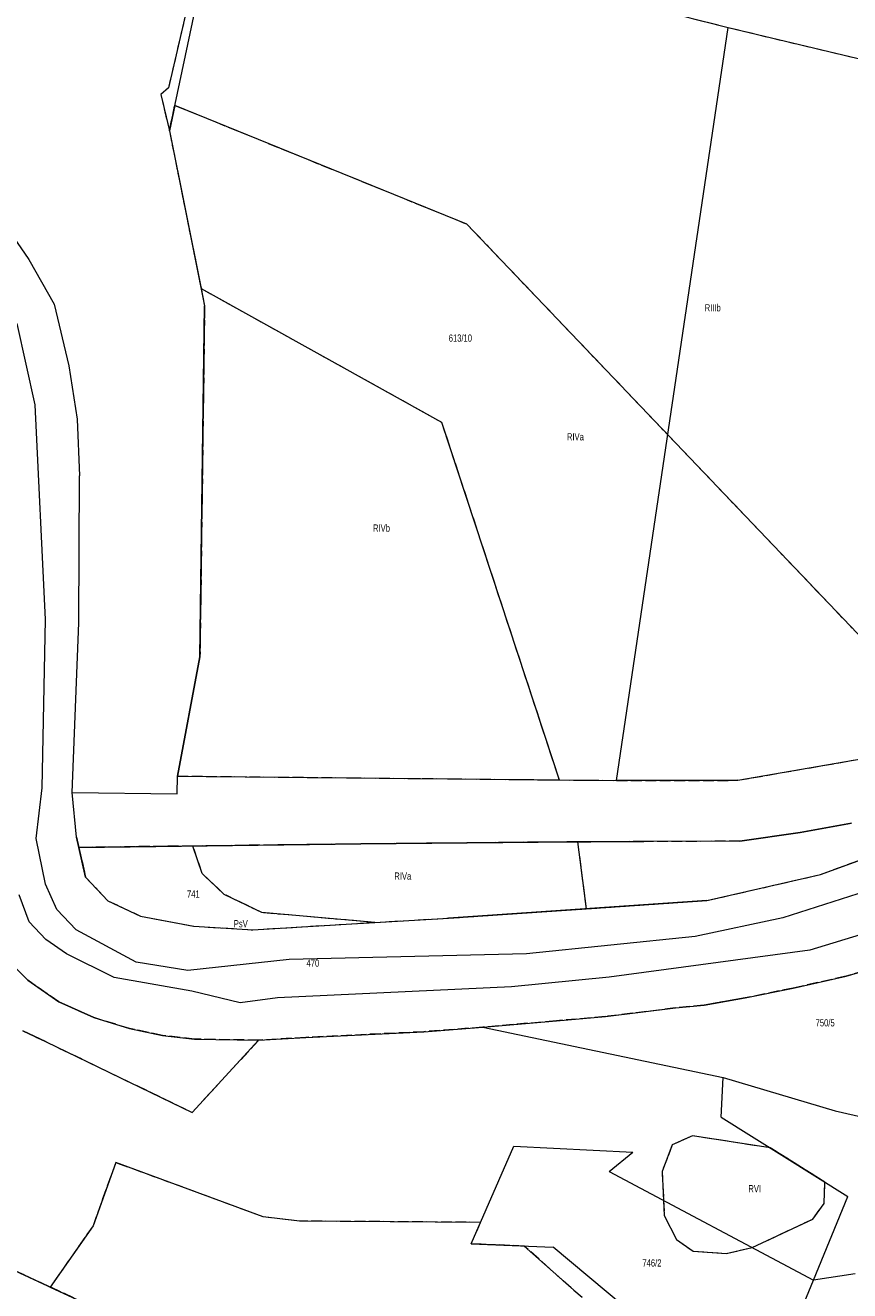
# Model space of a CAD drawing. Header units: metres. Extents: x 7498273 to 7499989, y 5499795 to 5500810.
# Tile 13 of 40: x 7498589 to 7498760, y 5500402 to 5500665. Entities that reach past the tile are written whole.
import ezdxf

# ---------------------------------------------------------------- set-up
doc = ezdxf.new("R2010")
doc.units = ezdxf.units.M
doc.header["$MEASUREMENT"] = 0
doc.linetypes.add('2.25_0.75', pattern=[3, 2.25, -0.75])
for name, color, linetype, lineweight in [('209-oznaczenie konturu klasyfikacyjnego', 7, 'Continuous', 0), ('211-numer działki ewidencyjnej', 7, 'Continuous', 0), ('217-kontur klasyfikacyjny', 7, 'Continuous', 0), ('218-kontur użytku gruntowego', 7, 'Continuous', 0), ('219-działka ewidencyjna', 7, 'Continuous', 0)]:
    doc.layers.add(name, color=color, linetype=linetype, lineweight=lineweight)
doc.styles.get("Standard").update_dxf_attribs({"font": 'Working1250.shx', "width": 0.75})

msp = doc.modelspace()

# ---------------------------------------------------------------- linework, layer by layer
at = {"layer": '217-kontur klasyfikacyjny', "color": 3, "linetype": '2.25_0.75', "lineweight": 13, "flags": 128}
for points in [[(7498628.95, 5500691.93), (7498735, 5500665.04)], [(7498625.67, 5500683.35), (7498618.49, 5500652.49)], [(7498735, 5500665.04), (7498773.75, 5500655.79)], [(7498618.49, 5500652.49), (7498616.91, 5500651.06)], [(7498616.91, 5500651.06), (7498618.68, 5500643.51)], [(7498618.68, 5500643.51), (7498619.81, 5500648.83)], [(7498619.81, 5500648.83), (7498680.6, 5500624.12)], [(7498618.68, 5500643.51), (7498625.29, 5500610.7)], [(7498680.6, 5500624.12), (7498782.21, 5500517.64)], [(7498625.29, 5500610.7), (7498675.34, 5500582.9)], [(7498625.29, 5500610.7), (7498626.02, 5500607.09)], [(7498626.02, 5500607.09), (7498625.05, 5500534.02)], [(7498675.34, 5500582.9), (7498699.82, 5500508.43)], [(7498625.05, 5500534.02), (7498620.34, 5500509.23)], [(7498737, 5500508.34), (7498766.75, 5500513.49)], [(7498620.34, 5500509.23), (7498699.82, 5500508.43)], [(7498699.82, 5500508.43), (7498711.78, 5500508.31)], [(7498711.78, 5500508.31), (7498737, 5500508.34)], [(7498754.23, 5500488.74), (7498792.59, 5500502.66)], [(7498750.04, 5500497.45), (7498737.47, 5500495.67)], [(7498760.71, 5500499.44), (7498750.04, 5500497.45)], [(7498623.58, 5500494.67), (7498599.84, 5500494.38)], [(7498658.52, 5500495.09), (7498623.58, 5500494.67)], [(7498625.51, 5500488.94), (7498623.58, 5500494.67)], [(7498695.48, 5500495.47), (7498658.52, 5500495.09)], [(7498703.66, 5500495.52), (7498695.48, 5500495.47)], [(7498717.49, 5500495.6), (7498703.66, 5500495.52)], [(7498703.66, 5500495.52), (7498705.43, 5500481.6)], [(7498737.47, 5500495.67), (7498717.49, 5500495.6)], [(7498599.84, 5500494.38), (7498601.23, 5500488.21)], [(7498601.23, 5500488.21), (7498605.83, 5500483.29)], [(7498630.1, 5500484.6), (7498625.51, 5500488.94)], [(7498730.58, 5500483.31), (7498754.23, 5500488.74)], [(7498637.9, 5500480.8), (7498630.1, 5500484.6)], [(7498605.83, 5500483.29), (7498612.65, 5500480.07)], [(7498676.81, 5500479.65), (7498705.43, 5500481.6)], [(7498705.43, 5500481.6), (7498730.58, 5500483.31)], [(7498612.65, 5500480.07), (7498623.76, 5500477.98)], [(7498661.46, 5500478.76), (7498637.9, 5500480.8)], [(7498661.46, 5500478.76), (7498676.81, 5500479.65)], [(7498623.76, 5500477.98), (7498636.06, 5500477.22)], [(7498636.06, 5500477.22), (7498655.49, 5500478.41)], [(7498655.49, 5500478.41), (7498661.46, 5500478.76)], [(7498589.18, 5500466.74), (7498584.55, 5500471.43)], [(7498772.06, 5500471.22), (7498759.55, 5500467.55)], [(7498595.67, 5500462.22), (7498589.18, 5500466.74)], [(7498759.55, 5500467.55), (7498748.56, 5500465.09)], [(7498748.56, 5500465.09), (7498738.59, 5500463.06)], [(7498602.94, 5500458.95), (7498595.67, 5500462.22)], [(7498724.05, 5500460.96), (7498709.51, 5500459.17)], [(7498730.02, 5500461.52), (7498724.05, 5500460.96)], [(7498738.59, 5500463.06), (7498730.02, 5500461.52)], [(7498610.37, 5500456.68), (7498602.94, 5500458.95)], [(7498699.25, 5500458.28), (7498683.95, 5500456.95)], [(7498709.51, 5500459.17), (7498699.25, 5500458.28)], [(7498588.18, 5500456.17), (7498592.99, 5500453.93)], [(7498617.26, 5500455.26), (7498610.37, 5500456.68)], [(7498623.93, 5500454.49), (7498617.26, 5500455.26)], [(7498671.66, 5500456.02), (7498647.12, 5500454.83)], [(7498683.95, 5500456.95), (7498671.66, 5500456.02)], [(7498592.99, 5500453.93), (7498623.43, 5500439.23)], [(7498623.43, 5500439.23), (7498637.26, 5500454.24)], [(7498637.26, 5500454.24), (7498623.93, 5500454.49)], [(7498647.12, 5500454.83), (7498637.26, 5500454.24)], [(7498727.57, 5500434.34), (7498723.39, 5500432.45)], [(7498743.79, 5500431.82), (7498727.57, 5500434.34)], [(7498723.39, 5500432.45), (7498721.27, 5500426.93)], [(7498755.17, 5500424.68), (7498743.79, 5500431.82)], [(7498607.5, 5500428.78), (7498602.78, 5500415.64)], [(7498638.2, 5500417.48), (7498607.5, 5500428.78)], [(7498721.27, 5500426.93), (7498721.71, 5500417.79)], [(7498755.01, 5500420.29), (7498755.17, 5500424.68)], [(7498752.61, 5500417.03), (7498755.01, 5500420.29)], [(7498645.79, 5500416.6), (7498638.2, 5500417.48)], [(7498683.48, 5500416.34), (7498645.79, 5500416.6)], [(7498681.53, 5500411.86), (7498683.48, 5500416.34)], [(7498721.71, 5500417.79), (7498724.25, 5500412.74)], [(7498740.04, 5500411.08), (7498752.61, 5500417.03)], [(7498602.78, 5500415.64), (7498593.88, 5500402.87)], [(7498692.57, 5500411.41), (7498681.53, 5500411.86)], [(7498704.59, 5500400.68), (7498692.57, 5500411.41)], [(7498724.25, 5500412.74), (7498727.7, 5500410.37)], [(7498734.6, 5500409.86), (7498740.04, 5500411.08)], [(7498593.88, 5500402.87), (7498579.36, 5500409.58)], [(7498727.7, 5500410.37), (7498734.6, 5500409.86)], [(7498606.9, 5500396.84), (7498593.88, 5500402.87)]]:
    msp.add_lwpolyline(points, dxfattribs=at)
at = {"layer": '218-kontur użytku gruntowego', "color": 3, "linetype": 'Continuous', "lineweight": 13, "flags": 128}
for points in [[(7498628.95, 5500691.93), (7498735, 5500665.04)], [(7498625.67, 5500683.35), (7498618.49, 5500652.49)], [(7498735, 5500665.04), (7498773.75, 5500655.79)], [(7498618.49, 5500652.49), (7498616.91, 5500651.06)], [(7498616.91, 5500651.06), (7498618.68, 5500643.51)], [(7498619.81, 5500648.83), (7498618.68, 5500643.51)], [(7498680.6, 5500624.12), (7498619.81, 5500648.83)], [(7498618.68, 5500643.51), (7498625.29, 5500610.7)], [(7498782.21, 5500517.64), (7498680.6, 5500624.12)], [(7498625.29, 5500610.7), (7498675.34, 5500582.9)], [(7498625.29, 5500610.7), (7498626.02, 5500607.09)], [(7498626.02, 5500607.09), (7498625.05, 5500534.02)], [(7498590.71, 5500586.51), (7498586.99, 5500603.4)], [(7498592.91, 5500541.81), (7498590.71, 5500586.51)], [(7498675.34, 5500582.9), (7498699.82, 5500508.43)], [(7498592.16, 5500506.77), (7498592.91, 5500541.81)], [(7498625.05, 5500534.02), (7498620.34, 5500509.23)], [(7498737, 5500508.34), (7498766.75, 5500513.49)], [(7498620.29, 5500505.54), (7498620.34, 5500509.23)], [(7498620.34, 5500509.23), (7498699.82, 5500508.43)], [(7498699.82, 5500508.43), (7498711.78, 5500508.31)], [(7498711.78, 5500508.31), (7498737, 5500508.34)], [(7498590.91, 5500496.21), (7498592.16, 5500506.77)], [(7498599.34, 5500496.49), (7498598.44, 5500505.82)], [(7498598.44, 5500505.82), (7498620.29, 5500505.54)], [(7498754.23, 5500488.74), (7498792.59, 5500502.66)], [(7498750.04, 5500497.45), (7498737.47, 5500495.67)], [(7498760.71, 5500499.44), (7498750.04, 5500497.45)], [(7498592.86, 5500486.71), (7498590.91, 5500496.21)], [(7498599.84, 5500494.38), (7498599.34, 5500496.49)], [(7498623.58, 5500494.67), (7498599.84, 5500494.38)], [(7498658.52, 5500495.09), (7498623.58, 5500494.67)], [(7498625.51, 5500488.94), (7498623.58, 5500494.67)], [(7498695.48, 5500495.47), (7498658.52, 5500495.09)], [(7498703.66, 5500495.52), (7498695.48, 5500495.47)], [(7498717.49, 5500495.6), (7498703.66, 5500495.52)], [(7498703.66, 5500495.52), (7498705.43, 5500481.6)], [(7498737.47, 5500495.67), (7498717.49, 5500495.6)], [(7498599.84, 5500494.38), (7498601.23, 5500488.21)], [(7498784.58, 5500491.95), (7498746.37, 5500479.72)], [(7498601.23, 5500488.21), (7498605.83, 5500483.29)], [(7498630.1, 5500484.6), (7498625.51, 5500488.94)], [(7498730.58, 5500483.31), (7498754.23, 5500488.74)], [(7498589.52, 5500478.89), (7498587.38, 5500484.48)], [(7498595.27, 5500481.47), (7498592.86, 5500486.71)], [(7498637.9, 5500480.8), (7498630.1, 5500484.6)], [(7498605.83, 5500483.29), (7498612.65, 5500480.07)], [(7498676.81, 5500479.65), (7498705.43, 5500481.6)], [(7498705.43, 5500481.6), (7498730.58, 5500483.31)], [(7498788.23, 5500484.02), (7498751.99, 5500472.97)], [(7498592.96, 5500475.23), (7498589.52, 5500478.89)], [(7498599.27, 5500477.19), (7498595.27, 5500481.47)], [(7498612.65, 5500480.07), (7498623.76, 5500477.98)], [(7498661.46, 5500478.76), (7498637.9, 5500480.8)], [(7498661.46, 5500478.76), (7498676.81, 5500479.65)], [(7498746.37, 5500479.72), (7498728.15, 5500475.85)], [(7498611.76, 5500470.5), (7498599.27, 5500477.19)], [(7498623.76, 5500477.98), (7498636.06, 5500477.22)], [(7498636.06, 5500477.22), (7498655.49, 5500478.41)], [(7498655.49, 5500478.41), (7498661.46, 5500478.76)], [(7498597.24, 5500472.2), (7498592.96, 5500475.23)], [(7498728.15, 5500475.85), (7498693.02, 5500472.25)], [(7498584.55, 5500471.43), (7498589.18, 5500466.74)], [(7498607.17, 5500467.3), (7498597.24, 5500472.2)], [(7498643.64, 5500471.07), (7498622.52, 5500468.78)], [(7498693.02, 5500472.25), (7498643.64, 5500471.07)], [(7498751.99, 5500472.97), (7498710.24, 5500467.39)], [(7498759.55, 5500467.55), (7498772.06, 5500471.22)], [(7498622.52, 5500468.78), (7498611.76, 5500470.5)], [(7498589.18, 5500466.74), (7498595.67, 5500462.22)], [(7498623.33, 5500464.47), (7498607.17, 5500467.3)], [(7498710.24, 5500467.39), (7498689.89, 5500465.39)], [(7498748.56, 5500465.09), (7498759.55, 5500467.55)], [(7498633.4, 5500462.06), (7498623.33, 5500464.47)], [(7498641.2, 5500463.09), (7498633.4, 5500462.06)], [(7498689.89, 5500465.39), (7498641.2, 5500463.09)], [(7498738.59, 5500463.06), (7498748.56, 5500465.09)], [(7498595.67, 5500462.22), (7498602.94, 5500458.95)], [(7498709.51, 5500459.17), (7498724.05, 5500460.96)], [(7498724.05, 5500460.96), (7498730.02, 5500461.52)], [(7498730.02, 5500461.52), (7498738.59, 5500463.06)], [(7498602.94, 5500458.95), (7498610.37, 5500456.68)], [(7498683.95, 5500456.95), (7498699.25, 5500458.28)], [(7498699.25, 5500458.28), (7498709.51, 5500459.17)], [(7498588.18, 5500456.17), (7498592.99, 5500453.93)], [(7498610.37, 5500456.68), (7498617.26, 5500455.26)], [(7498617.26, 5500455.26), (7498623.93, 5500454.49)], [(7498647.12, 5500454.83), (7498671.66, 5500456.02)], [(7498671.66, 5500456.02), (7498683.95, 5500456.95)], [(7498592.99, 5500453.93), (7498623.43, 5500439.23)], [(7498623.43, 5500439.23), (7498637.26, 5500454.24)], [(7498623.93, 5500454.49), (7498637.26, 5500454.24)], [(7498637.26, 5500454.24), (7498647.12, 5500454.83)], [(7498727.57, 5500434.34), (7498723.39, 5500432.45)], [(7498743.79, 5500431.82), (7498727.57, 5500434.34)], [(7498723.39, 5500432.45), (7498721.27, 5500426.93)], [(7498755.17, 5500424.68), (7498743.79, 5500431.82)], [(7498607.5, 5500428.78), (7498602.78, 5500415.64)], [(7498638.2, 5500417.48), (7498607.5, 5500428.78)], [(7498721.27, 5500426.93), (7498721.71, 5500417.79)], [(7498755.01, 5500420.29), (7498755.17, 5500424.68)], [(7498752.61, 5500417.03), (7498755.01, 5500420.29)], [(7498645.79, 5500416.6), (7498638.2, 5500417.48)], [(7498683.48, 5500416.34), (7498645.79, 5500416.6)], [(7498681.53, 5500411.86), (7498683.48, 5500416.34)], [(7498721.71, 5500417.79), (7498724.25, 5500412.74)], [(7498740.04, 5500411.08), (7498752.61, 5500417.03)], [(7498602.78, 5500415.64), (7498593.88, 5500402.87)], [(7498692.57, 5500411.41), (7498681.53, 5500411.86)], [(7498704.59, 5500400.68), (7498692.57, 5500411.41)], [(7498724.25, 5500412.74), (7498727.7, 5500410.37)], [(7498734.6, 5500409.86), (7498740.04, 5500411.08)], [(7498593.88, 5500402.87), (7498579.36, 5500409.58)], [(7498727.7, 5500410.37), (7498734.6, 5500409.86)], [(7498593.88, 5500402.87), (7498606.9, 5500396.84)]]:
    msp.add_lwpolyline(points, dxfattribs=at)
at = {"layer": '219-działka ewidencyjna', "color": 3, "linetype": 'Continuous', "lineweight": 13, "flags": 128}
for points in [[(7498618.68, 5500643.51), (7498628.95, 5500691.93)], [(7498628.95, 5500691.93), (7498735, 5500665.04)], [(7498711.78, 5500508.31), (7498735, 5500665.04)], [(7498735, 5500665.04), (7498773.75, 5500655.79)], [(7498618.68, 5500643.51), (7498626.02, 5500607.09)], [(7498580.51, 5500629.61), (7498589.41, 5500616.77)], [(7498589.41, 5500616.77), (7498594.72, 5500607.48)], [(7498594.72, 5500607.48), (7498597.74, 5500594.62)], [(7498625.05, 5500534.02), (7498626.02, 5500607.09)], [(7498597.74, 5500594.62), (7498599.45, 5500583.52)], [(7498599.45, 5500583.52), (7498599.99, 5500571.73)], [(7498599.86, 5500541.11), (7498599.99, 5500571.73)], [(7498598.44, 5500505.82), (7498599.86, 5500541.11)], [(7498620.34, 5500509.23), (7498625.05, 5500534.02)], [(7498737, 5500508.34), (7498766.75, 5500513.49)], [(7498620.29, 5500505.54), (7498620.34, 5500509.23)], [(7498620.34, 5500509.23), (7498711.78, 5500508.31)], [(7498737, 5500508.34), (7498711.78, 5500508.31)], [(7498598.44, 5500505.82), (7498620.29, 5500505.54)], [(7498599.34, 5500496.49), (7498598.44, 5500505.82)], [(7498754.23, 5500488.74), (7498792.59, 5500502.66)], [(7498737.47, 5500495.67), (7498750.04, 5500497.45)], [(7498750.04, 5500497.45), (7498760.71, 5500499.44)], [(7498599.34, 5500496.49), (7498599.84, 5500494.38)], [(7498599.84, 5500494.38), (7498658.52, 5500495.09)], [(7498658.52, 5500495.09), (7498695.48, 5500495.47)], [(7498695.48, 5500495.47), (7498717.49, 5500495.6)], [(7498737.47, 5500495.67), (7498717.49, 5500495.6)], [(7498601.23, 5500488.21), (7498599.84, 5500494.38)], [(7498601.23, 5500488.21), (7498605.83, 5500483.29)], [(7498730.58, 5500483.31), (7498754.23, 5500488.74)], [(7498605.83, 5500483.29), (7498612.65, 5500480.07)], [(7498730.58, 5500483.31), (7498676.81, 5500479.65)], [(7498612.65, 5500480.07), (7498623.76, 5500477.98)], [(7498655.49, 5500478.41), (7498676.81, 5500479.65)], [(7498623.76, 5500477.98), (7498636.06, 5500477.22)], [(7498636.06, 5500477.22), (7498655.49, 5500478.41)], [(7498584.55, 5500471.43), (7498589.18, 5500466.74)], [(7498759.55, 5500467.55), (7498772.06, 5500471.22)], [(7498589.18, 5500466.74), (7498595.67, 5500462.22)], [(7498748.56, 5500465.09), (7498759.55, 5500467.55)], [(7498738.59, 5500463.06), (7498748.56, 5500465.09)], [(7498602.94, 5500458.95), (7498595.67, 5500462.22)], [(7498709.51, 5500459.17), (7498724.05, 5500460.96)], [(7498724.05, 5500460.96), (7498730.02, 5500461.52)], [(7498738.59, 5500463.06), (7498730.02, 5500461.52)], [(7498602.94, 5500458.95), (7498610.37, 5500456.68)], [(7498683.95, 5500456.95), (7498699.25, 5500458.28)], [(7498699.25, 5500458.28), (7498709.51, 5500459.17)], [(7498592.99, 5500453.93), (7498588.18, 5500456.17)], [(7498610.37, 5500456.68), (7498617.26, 5500455.26)], [(7498617.26, 5500455.26), (7498623.93, 5500454.49)], [(7498647.12, 5500454.83), (7498671.66, 5500456.02)], [(7498671.66, 5500456.02), (7498683.95, 5500456.95)], [(7498683.95, 5500456.95), (7498733.99, 5500446.49)], [(7498592.99, 5500453.93), (7498623.43, 5500439.23)], [(7498637.26, 5500454.24), (7498623.43, 5500439.23)], [(7498623.93, 5500454.49), (7498637.26, 5500454.24)], [(7498637.26, 5500454.24), (7498647.12, 5500454.83)], [(7498733.54, 5500438.26), (7498733.99, 5500446.49)], [(7498733.99, 5500446.49), (7498757.27, 5500439.55)], [(7498757.27, 5500439.55), (7498765.19, 5500437.75)], [(7498733.54, 5500438.26), (7498759.93, 5500421.69)], [(7498681.53, 5500411.86), (7498690.38, 5500432.19)], [(7498690.38, 5500432.19), (7498715.18, 5500430.94)], [(7498710.25, 5500426.92), (7498715.18, 5500430.94)], [(7498710.25, 5500426.92), (7498752.79, 5500404.3)], [(7498752.79, 5500404.3), (7498759.93, 5500421.69)], [(7498567.09, 5500415.26), (7498606.9, 5500396.84)], [(7498681.53, 5500411.86), (7498698.56, 5500411.17)], [(7498720.65, 5500392.72), (7498698.56, 5500411.17)], [(7498761.49, 5500405.6), (7498752.79, 5500404.3)], [(7498744.86, 5500385.07), (7498752.79, 5500404.3)]]:
    msp.add_lwpolyline(points, dxfattribs=at)

# ---------------------------------------------------------------- texts
at = {"layer": '209-oznaczenie konturu klasyfikacyjnego', "color": 3, "linetype": 'Continuous', "lineweight": 13, "char_height": 1.5, "attachment_point": 7, "line_spacing_factor": 0.6}
for s, insert in [('\\H1x;\\W0.79;RIIIb', (7498730.13, 5500605.92)), ('\\H1x;\\W0.79;RIVa', (7498701.45, 5500579.07)), ('\\H1x;\\W0.79;RIVb', (7498661.08, 5500560.07)), ('\\H1x;\\W0.79;RIVa', (7498665.51, 5500487.64)), ('\\H1x;\\W0.79;PsV', (7498632.09, 5500477.72)), ('\\H1x;\\W0.79;RVI', (7498739.22, 5500422.6))]:
    msp.add_mtext(s, dxfattribs=dict(at, insert=insert))
at = {"layer": '211-numer działki ewidencyjnej', "color": 3, "linetype": 'Continuous', "lineweight": 13, "char_height": 1.5, "line_spacing_factor": 0.6}
for s, insert, attachment_point in [('\\H1x;\\W0.79;613/10', (7498676.84, 5500599.62), 7), ('\\H1x;\\W0.79;741', (7498622.35, 5500483.92), 7), ('\\H1x;\\W0.79;470', (7498647.23, 5500469.52), 7), ('\\H1x;\\W0.79;750/5', (7498753.23, 5500458.62), 1), ('\\H1x;\\W0.79;746/2', (7498717.16, 5500408.63), 1)]:
    msp.add_mtext(s, dxfattribs=dict(at, insert=insert, attachment_point=attachment_point))

doc.saveas('drawing.dxf')
